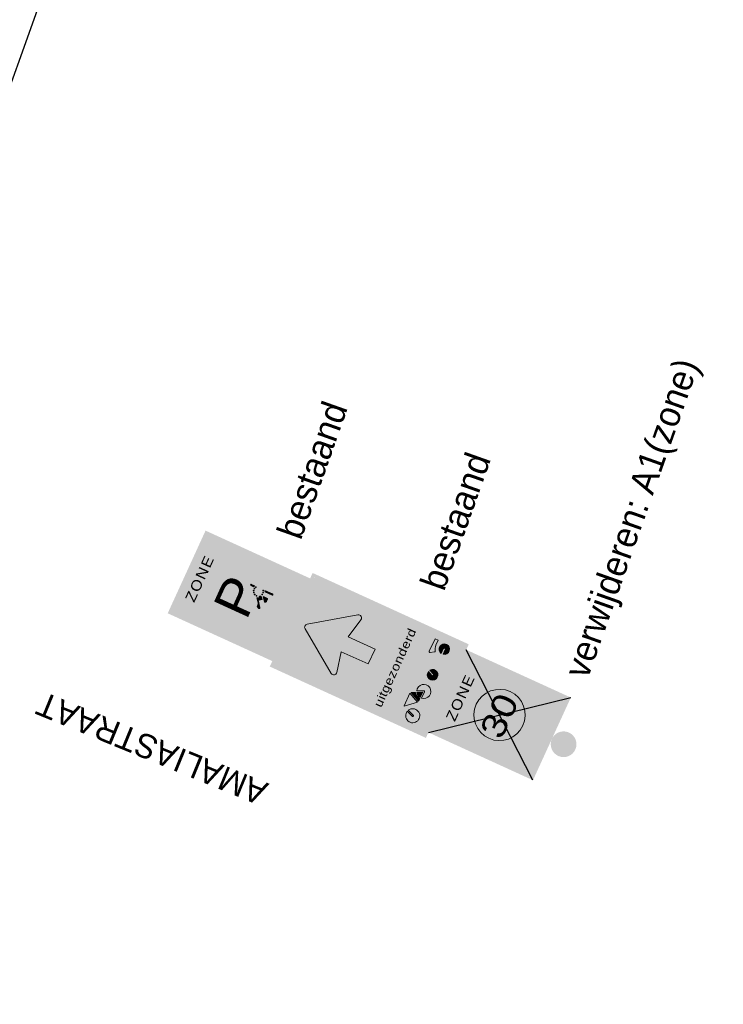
# Model space of a CAD drawing. Header units: metres. Extents: x 136326 to 138181, y 453212 to 454732.
# Tile 44 of 55: x 136682 to 136703, y 454207 to 454236. Entities that reach past the tile are written whole.
import ezdxf
from ezdxf.enums import TextEntityAlignment as Align

# ---------------------------------------------------------------- set-up
doc = ezdxf.new("R2010")
doc.units = ezdxf.units.M
for name, color, linetype in [('-DR-alg-bladkaders viewports', 7, 'Continuous'), ('-DR-alg-txt-straatnaam', 2, 'Continuous'), ('-DR-nw-inr-bebording-txt', 2, 'Continuous')]:
    doc.layers.add(name, color=color, linetype=linetype)
doc.layers.add('mob_bebording', color=7, linetype='Continuous', lineweight=0)
doc.styles.add('Drong', font='txt', dxfattribs={"height": 1.8})
doc.styles.add('eurostile', font='txt')
doc.styles.add('Style-Verkeersborden', font='Verkeersborden.shx')

# ---------------------------------------------------------------- blocks, each defined once
blk = doc.blocks.new('bord_E101-ZB')
at = {"layer": 'mob_bebording', "linetype": 'Continuous', "lineweight": 0, "transparency": 33554508}
h = blk.add_hatch(color=254, dxfattribs=at)
h.paths.add_polyline_path([(5.820766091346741e-11, 2.91038304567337e-11), (-0.2649999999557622, 5.820766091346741e-11), (-0.2649999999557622, 0.6700000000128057), (0.2650000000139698, 0.669999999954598), (0.2650000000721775, 2.91038304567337e-11)])
h.paths.add_polyline_path([(0.2399999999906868, 0.01000000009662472), (-0.2399999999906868, 0.01000000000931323, -0.414213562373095), (-0.2550000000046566, 0.02499999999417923), (-0.2549999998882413, 0.6450000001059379, -0.414213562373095), (-0.2400000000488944, 0.660000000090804), (0.2400000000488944, 0.6600000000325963, -0.414213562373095), (0.2550000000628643, 0.6450000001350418), (0.2550000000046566, 0.02500000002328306, -0.414213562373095)], flags=17)
h = blk.add_hatch(color=7, dxfattribs=at)
h.paths.add_polyline_path([(0.2550000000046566, 0.02500000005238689), (0.2550000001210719, 0.6450000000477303, 0.414213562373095), (0.2399999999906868, 0.660000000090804), (-0.2399999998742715, 0.660000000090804, 0.414213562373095), (-0.254999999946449, 0.6450000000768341), (-0.2549999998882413, 0.02500000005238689, 0.414213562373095), (-0.2399999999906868, 0.01000000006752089), (0.2400000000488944, 0.01000000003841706, 0.414213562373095)])
h.paths.add_polyline_path([(0.2399999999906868, 0.02000000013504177), (-0.2399999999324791, 0.01999999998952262, -0.414213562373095), (-0.2449999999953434, 0.02500000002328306), (-0.2449999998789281, 0.6450000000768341, -0.414213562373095), (-0.2399999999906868, 0.6500000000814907), (0.2400000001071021, 0.6500000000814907, -0.414213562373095), (0.2449999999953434, 0.6450000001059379), (0.2450000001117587, 0.02500000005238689, -0.414213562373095)])
h = blk.add_hatch(color=254, dxfattribs=at)
h.paths.add_polyline_path([(0.2449999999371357, 0.02499999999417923), (0.245000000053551, 0.6450000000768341, 0.414213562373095), (0.2399999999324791, 0.6500000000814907), (-0.2399999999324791, 0.6500000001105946, 0.414213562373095), (-0.2449999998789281, 0.6450000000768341), (-0.2449999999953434, 0.02500000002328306, 0.414213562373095), (-0.2399999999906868, 0.02000000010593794), (0.2399999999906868, 0.02000000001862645, 0.414213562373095)])
h.paths.add_polyline_path([(-0.1500000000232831, 0.08000000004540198), (-0.150000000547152, 0.5300000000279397), (0.1499999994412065, 0.5300000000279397), (0.1500000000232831, 0.0800000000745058), (0, 0.08000000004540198)], flags=17)
h = blk.add_hatch(color=5, dxfattribs=at)
h.paths.add_polyline_path([(-0.1500000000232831, 0.08000000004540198), (-0.150000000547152, 0.5300000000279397), (0.1499999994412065, 0.5300000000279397), (0.1500000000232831, 0.0800000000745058), (0, 0.08000000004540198)])
h.paths.add_polyline_path([(-0.1312500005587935, 0.5225000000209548), (0.131249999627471, 0.5225000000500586, -0.414213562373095), (0.1424999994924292, 0.5112500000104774), (0.1424999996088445, 0.0987500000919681, -0.414213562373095), (0.1312499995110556, 0.08750000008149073), (-0.1312500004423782, 0.08750000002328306, -0.414213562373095), (-0.1425000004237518, 0.09875000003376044), (-0.1425000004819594, 0.511250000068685, -0.414213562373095)], flags=17)
h = blk.add_hatch(color=254, dxfattribs=at)
h.paths.add_polyline_path([(-0.1312500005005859, 0.5225000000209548, 0.414213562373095), (-0.1425000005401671, 0.511250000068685), (-0.1425000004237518, 0.09875000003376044, 0.414213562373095), (-0.1312500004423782, 0.08750000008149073), (0.131249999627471, 0.08750000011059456, 0.414213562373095), (0.1424999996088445, 0.0987500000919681), (0.1424999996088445, 0.5112500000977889, 0.414213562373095), (0.1312499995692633, 0.5225000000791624)])
h.paths.add_polyline_path([(-0.1312500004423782, 0.5150000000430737), (0.131249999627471, 0.5150000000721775, -0.414213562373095), (0.1349999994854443, 0.5112500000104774), (0.1349999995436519, 0.09875000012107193, -0.414213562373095), (0.1312499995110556, 0.09500000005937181), (-0.1312500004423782, 0.09500000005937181, -0.414213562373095), (-0.1350000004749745, 0.0987500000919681), (-0.1350000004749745, 0.5112500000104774, -0.414213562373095)])
h = blk.add_hatch(color=5, dxfattribs=at)
h.paths.add_polyline_path([(-0.1350000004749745, 0.5112500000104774), (-0.1350000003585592, 0.09875000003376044, 0.414213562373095), (-0.1312500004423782, 0.09500000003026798), (0.1312499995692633, 0.09500000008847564, 0.414213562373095), (0.1349999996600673, 0.0987500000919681), (0.1349999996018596, 0.5112500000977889, 0.414213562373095), (0.1312499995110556, 0.5150000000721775), (-0.1312500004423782, 0.5150000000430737, 0.414213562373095)])
h.paths.add_polyline_path([(0.05315152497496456, 0.2087553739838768, -0.05236378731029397), (0.05099324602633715, 0.2067055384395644), (-0.003034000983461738, 0.1652057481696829, 0.1635859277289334), (-0.01316160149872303, 0.1501287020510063, -0.2970948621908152), (-0.04990934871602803, 0.1175048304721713), (-0.0876524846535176, 0.1666414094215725), (-0.08167197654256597, 0.1712351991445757, 0.09936153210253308), (-0.0700244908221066, 0.1845764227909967), (-0.03601402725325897, 0.2440253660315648, -0.2968226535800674), (-0.02217982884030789, 0.25112363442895), (0.03271350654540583, 0.2454490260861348, -0.4464905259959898), (0.07799999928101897, 0.2809073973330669), (0.07799999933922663, 0.2961156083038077, -0.9999999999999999), (0.0974999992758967, 0.2961156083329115), (0.09749999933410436, 0.1611156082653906, -0.9999999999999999), (0.07799999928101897, 0.1611156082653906), (0.0779999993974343, 0.2048451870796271, -0.1673715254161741)], flags=17)
h.paths.add_polyline_path([(0.05400994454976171, 0.2033484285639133, 0.01318275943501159), (0.05611716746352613, 0.2024946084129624), (0.05611716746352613, 0.1814152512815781, -1.000000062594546), (0.04261716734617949, 0.1814152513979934, -0.9999999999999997), (0.02911716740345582, 0.1814152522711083), (0.02911716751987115, 0.1842276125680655)], flags=17)
h = blk.add_hatch(color=254, dxfattribs=at)
h.paths.add_polyline_path([(-0.04990934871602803, 0.1175048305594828, 0.2970948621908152), (-0.01316160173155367, 0.1501287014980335, -0.1635859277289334), (-0.003034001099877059, 0.1652057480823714), (0.05099324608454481, 0.2067055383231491, 0.05236378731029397), (0.05315152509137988, 0.2087553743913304, 0.1673715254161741), (0.07799999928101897, 0.2048451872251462), (0.0779999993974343, 0.1611156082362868, 0.9999999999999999), (0.09749999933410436, 0.161115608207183), (0.09749999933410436, 0.2961156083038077, 0.9999999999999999), (0.07799999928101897, 0.2961156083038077), (0.0779999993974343, 0.2809073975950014, 0.4464905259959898), (0.03271350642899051, 0.2454490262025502), (-0.02217982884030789, 0.251123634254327, 0.2968226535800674), (-0.03601402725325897, 0.2440253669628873), (-0.07002449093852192, 0.1845764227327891, -0.09936153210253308), (-0.08167197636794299, 0.1712351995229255), (-0.0876524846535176, 0.1666414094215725)])
h.paths.add_polyline_path([(0.03895631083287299, 0.2318555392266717, -0.7348081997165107), (0.0914999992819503, 0.2703456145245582), (0.09149999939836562, 0.2154069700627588, -0.2862083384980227), (0.05549934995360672, 0.2126050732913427, 0.2670297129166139), (0.05361362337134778, 0.226686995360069, 0.2966616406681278)])
h.paths.add_polyline_path([(0.08399999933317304, 0.2961156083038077, -0.9999999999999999), (0.09149999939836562, 0.2961156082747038), (0.09149999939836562, 0.2757691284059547, 0.05391345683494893), (0.08399999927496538, 0.2793371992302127)])
h.paths.add_polyline_path([(0.08399999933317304, 0.1611156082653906), (0.0839999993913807, 0.2064153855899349, 0.05391345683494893), (0.09149999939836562, 0.2099834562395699), (0.0914999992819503, 0.1611156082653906, -0.9999999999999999)])
h.paths.add_polyline_path([(0.03728713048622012, 0.2245490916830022, -0.4142135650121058), (0.04885534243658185, 0.2230320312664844, -0.414213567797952), (0.04733828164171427, 0.2114638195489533), (0.03696283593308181, 0.2034941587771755), (0.02683843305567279, 0.2165231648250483)])
h.paths.add_polyline_path([(0.03363216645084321, 0.2293073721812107), (-0.01085157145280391, 0.1951382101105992, -0.5968160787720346), (-0.01808064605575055, 0.198376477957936, -0.2222079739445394), (-0.01378569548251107, 0.2096563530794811), (-0.01168489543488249, 0.2116920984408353, -0.221699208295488), (-0.006892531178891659, 0.21335146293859), (-0.001639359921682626, 0.2128084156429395, 0.1918042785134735), (0.008506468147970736, 0.2156819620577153), (0.03346944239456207, 0.2348566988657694, 0.03191304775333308), (0.03479725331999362, 0.2301134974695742, 0.02487116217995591)])
at = {"layer": 'mob_bebording', "linetype": 'Continuous', "lineweight": 0, "transparency": 33554508, "extrusion": (0, 0, -0.9999999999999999)}
h = blk.add_hatch(color=5, dxfattribs=at)
edge = h.paths.add_edge_path()
edge.add_ellipse((-0.0712527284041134, 0.2428762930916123), major_axis=(-0.03862499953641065, 0), ratio=1, start_angle=289.2703802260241, end_angle=301.6144835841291)
edge.add_line((-0.0914999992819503, 0.275769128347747), (-0.0914999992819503, 0.2961156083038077))
edge.add_ellipse((-0.08774999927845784, 0.2961156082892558), major_axis=(-0.00375000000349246, 0), ratio=1, start_angle=179.9999997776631, end_angle=359.9999997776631, ccw=False)
edge.add_line((-0.08399999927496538, 0.2961156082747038), (-0.08399999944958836, 0.2793371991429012))
at = {"layer": 'mob_bebording', "linetype": 'Continuous', "lineweight": 0, "transparency": 33554508, "extrusion": (0, 0, -1)}
h = blk.add_hatch(color=5, dxfattribs=at)
edge = h.paths.add_edge_path()
edge.add_ellipse((-0.07125272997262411, 0.2428762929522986), major_axis=(-0.03862500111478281, 0), ratio=1, start_angle=160.7052238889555, end_angle=168.0166742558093)
edge.add_line((-0.0334694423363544, 0.2348566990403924), (-0.008506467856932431, 0.2156819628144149))
edge.add_ellipse((0.0001740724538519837, 0.2269828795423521), major_axis=(-0.01424999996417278, 0), ratio=1, start_angle=52.4711573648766, end_angle=95.90199588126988)
edge.add_line((0.001639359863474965, 0.2128084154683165), (0.006892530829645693, 0.213351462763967))
edge.add_ellipse((0.007509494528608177, 0.2073832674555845), major_axis=(-0.005999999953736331, 0), ratio=1, start_angle=225.9010084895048, end_angle=275.902001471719, ccw=False)
edge.add_line((0.01168489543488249, 0.2116920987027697), (0.0137856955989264, 0.2096563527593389))
edge.add_ellipse((0.003869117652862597, 0.1994228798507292), major_axis=(-0.01424999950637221, 0), ratio=1, start_angle=175.7888835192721, end_angle=225.9010025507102, ccw=False)
edge.add_ellipse((0.01359279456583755, 0.1987069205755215), major_axis=(-0.004499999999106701, 0), ratio=1, start_angle=52.47115976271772, end_angle=175.7888872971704, ccw=False)
edge.add_line((0.01085157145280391, 0.1951382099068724), (-0.03363216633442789, 0.229307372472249))
edge.add_ellipse((-0.04231271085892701, 0.2180064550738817), major_axis=(-0.01425000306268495, 0), ratio=1, start_angle=232.4711455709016, end_angle=238.170021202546)
at = {"layer": 'mob_bebording', "linetype": 'Continuous', "lineweight": 0, "transparency": 33554508, "extrusion": (0, 0, -0.9999999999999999)}
h = blk.add_hatch(color=5, dxfattribs=at)
h.paths.add_polyline_path([(-0.03895631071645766, 0.2318555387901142, 0.2966616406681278), (-0.05361362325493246, 0.2266869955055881, 0.2670297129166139), (-0.05549935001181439, 0.2126050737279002, -0.2862083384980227), (-0.0914999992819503, 0.2154069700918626), (-0.09149999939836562, 0.2703456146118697, -0.7348081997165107)])
edge = h.paths.add_edge_path(flags=17)
edge.add_arc((-0.04312772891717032, 0.2428762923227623), 0.00225, 0, 360)
edge = h.paths.add_edge_path(flags=17)
edge.add_arc((-0.04576282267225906, 0.2547624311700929), 0.002249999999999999, 0, 360)
edge = h.paths.add_edge_path(flags=17)
edge.add_arc((-0.05317432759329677, 0.2644212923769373), 0.00225, 0, 360)
edge = h.paths.add_edge_path(flags=17)
edge.add_arc((-0.06397344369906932, 0.2700429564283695), 0.002250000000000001, 0, 360)
edge = h.paths.add_edge_path(flags=17)
edge.add_arc((-0.07613658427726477, 0.2705740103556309), 0.00225, 0, 360)
edge = h.paths.add_edge_path(flags=17)
edge.add_arc((-0.08738456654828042, 0.2659149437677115), 0.00225, 0, 360)
edge = h.paths.add_edge_path(flags=17)
edge.add_arc((-0.06397344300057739, 0.2157096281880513), 0.002250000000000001, 0, 360)
edge = h.paths.add_edge_path(flags=17)
edge.add_arc((-0.07613658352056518, 0.2151785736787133), 0.00225, 0, 360)
edge = h.paths.add_edge_path(flags=17)
edge.add_arc((-0.08738456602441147, 0.219837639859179), 0.002250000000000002, 0, 360)
at = {"layer": 'mob_bebording', "linetype": 'Continuous', "lineweight": 0, "transparency": 33554508}
h = blk.add_hatch(color=254, dxfattribs=at)
edge = h.paths.add_edge_path()
edge.add_arc((0.04312772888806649, 0.2428762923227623), 0.002249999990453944, 0, 180)
edge.add_arc((0.04312772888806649, 0.2428762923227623), 0.002249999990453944, 180, 360)
h = blk.add_hatch(color=254, dxfattribs=at)
edge = h.paths.add_edge_path()
edge.add_arc((0.04576282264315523, 0.2547624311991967), 0.002250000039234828, 155.0000004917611, 335.0000004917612)
edge.add_arc((0.04576282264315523, 0.2547624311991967), 0.002250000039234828, 335.0000004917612, 515.000000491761)
h = blk.add_hatch(color=254, dxfattribs=at)
edge = h.paths.add_edge_path()
edge.add_arc((0.05317432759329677, 0.2644212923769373), 0.002250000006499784, 310.0000001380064, 490.0000001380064)
edge.add_arc((0.05317432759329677, 0.2644212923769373), 0.002250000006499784, 130.0000001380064, 310.0000001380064)
h = blk.add_hatch(color=254, dxfattribs=at)
edge = h.paths.add_edge_path()
edge.add_arc((0.06397344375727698, 0.2700429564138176), 0.002249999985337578, 105.0000000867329, 285.0000000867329)
edge.add_arc((0.06397344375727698, 0.2700429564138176), 0.002249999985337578, 285.0000000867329, 465.0000000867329)
h = blk.add_hatch(color=254, dxfattribs=at)
edge = h.paths.add_edge_path()
edge.add_arc((0.07613658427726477, 0.2705740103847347), 0.002250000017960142, 79.99999887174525, 259.9999988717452)
edge.add_arc((0.07613658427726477, 0.2705740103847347), 0.002250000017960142, 259.9999988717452, 439.9999988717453)
h = blk.add_hatch(color=254, dxfattribs=at)
edge = h.paths.add_edge_path()
edge.add_arc((0.08738456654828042, 0.2659149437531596), 0.00225000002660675, 234.9999992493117, 414.9999992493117)
edge.add_arc((0.08738456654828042, 0.2659149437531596), 0.00225000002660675, 54.99999924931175, 234.9999992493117)
h = blk.add_hatch(color=5, dxfattribs=at)
edge = h.paths.add_edge_path()
edge.add_arc((0.04231270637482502, 0.2180064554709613), 0.008249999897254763, 307.5288394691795, 397.5288405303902)
edge.add_arc((0.0423127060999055, 0.2180064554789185), 0.008250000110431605, 37.52883932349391, 127.5288398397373)
edge.add_line((0.0372871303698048, 0.2245490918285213), (0.02683843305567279, 0.2165231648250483))
edge.add_line((0.02683843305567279, 0.2165231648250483), (0.03696283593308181, 0.2034941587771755))
edge.add_line((0.03696283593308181, 0.2034941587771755), (0.04733828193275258, 0.211463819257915))
h = blk.add_hatch(color=254, dxfattribs=at)
edge = h.paths.add_edge_path()
edge.add_arc((0.03586716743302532, 0.1814152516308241), 0.00675000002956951, 179.9999958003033, 359.9999958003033)
edge.add_arc((0.04936716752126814, 0.1814152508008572), 0.006750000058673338, 179.9999971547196, 360.0000043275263)
edge.add_line((0.05611716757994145, 0.1814152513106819), (0.05611716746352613, 0.2024946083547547))
edge.add_arc((0.07125272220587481, 0.2428762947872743), 0.04312499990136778, 246.432290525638, 249.4533814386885, ccw=False)
edge.add_line((0.05400994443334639, 0.203348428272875), (0.02911716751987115, 0.1842276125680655))
edge.add_line((0.02911716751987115, 0.1842276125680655), (0.02911716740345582, 0.1814152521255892))
h = blk.add_hatch(color=254, dxfattribs=at)
edge = h.paths.add_edge_path()
edge.add_arc((0.06397344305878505, 0.2157096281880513), 0.0022500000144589, 254.9999985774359, 434.9999985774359)
edge.add_arc((0.06397344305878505, 0.2157096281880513), 0.0022500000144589, 74.99999857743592, 254.9999985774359)
h = blk.add_hatch(color=254, dxfattribs=at)
edge = h.paths.add_edge_path()
edge.add_arc((0.07613658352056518, 0.2151785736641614), 0.002249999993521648, 99.99999973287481, 279.9999997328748)
edge.add_arc((0.07613658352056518, 0.2151785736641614), 0.002249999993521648, 279.9999997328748, 459.9999997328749)
at = {"layer": 'mob_bebording', "linetype": 'Continuous', "lineweight": 0, "transparency": 33554508, "extrusion": (0, 0, -0.9999999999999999)}
h = blk.add_hatch(color=5, dxfattribs=at)
edge = h.paths.add_edge_path()
edge.add_ellipse((-0.07125272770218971, 0.2428762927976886), major_axis=(-0.03862500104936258, 0), ratio=1, start_angle=58.385516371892, end_angle=70.72961972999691)
edge.add_line((-0.08399999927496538, 0.2064153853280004), (-0.08399999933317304, 0.1611156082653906))
edge.add_ellipse((-0.0877499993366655, 0.1611156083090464), major_axis=(-0.00375000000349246, 0), ratio=1, start_angle=-6.670106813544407e-07, end_angle=179.9999993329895, ccw=False)
edge.add_line((-0.09149999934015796, 0.1611156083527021), (-0.09149999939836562, 0.2099834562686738))
at = {"layer": 'mob_bebording', "linetype": 'Continuous', "lineweight": 0, "transparency": 33554508}
h = blk.add_hatch(color=254, dxfattribs=at)
edge = h.paths.add_edge_path()
edge.add_arc((0.08738456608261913, 0.219837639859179), 0.002250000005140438, 124.9999993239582, 304.9999993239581)
edge.add_arc((0.08738456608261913, 0.219837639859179), 0.002250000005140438, 304.9999993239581, 484.9999993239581)
at = {"layer": 'mob_bebording', "color": 5, "linetype": 'Continuous', "lineweight": 0, "transparency": 33554508, "flags": 128}
for points in [[(0.08399999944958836, 0.2793371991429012, -0.05391345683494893), (0.0914999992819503, 0.275769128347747), (0.0914999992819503, 0.2961156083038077, 0.9999999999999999), (0.08399999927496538, 0.2961156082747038)], [(0.03479725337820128, 0.2301134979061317, -0.03191304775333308), (0.0334694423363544, 0.2348566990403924), (0.008506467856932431, 0.2156819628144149, -0.1918042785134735), (-0.001639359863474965, 0.2128084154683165), (-0.006892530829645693, 0.213351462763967, 0.221699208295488), (-0.01168489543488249, 0.2116920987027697), (-0.0137856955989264, 0.2096563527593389, 0.2222079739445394), (-0.01808064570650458, 0.1983764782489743, 0.5968160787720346), (-0.01085157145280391, 0.1951382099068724), (0.03363216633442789, 0.229307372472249, -0.02487116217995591)], [(0.04733828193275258, 0.211463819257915, 0.414213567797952), (0.04885534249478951, 0.2230320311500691, 0.4142135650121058), (0.0372871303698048, 0.2245490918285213), (0.02683843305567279, 0.2165231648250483), (0.03696283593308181, 0.2034941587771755)], [(0.09149999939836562, 0.2099834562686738, -0.05391345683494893), (0.08399999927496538, 0.2064153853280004), (0.08399999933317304, 0.1611156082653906, 0.9999999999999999), (0.09149999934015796, 0.1611156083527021)]]:
    blk.add_lwpolyline(points, format="xyb", close=True, dxfattribs=at)
at = {"layer": 'mob_bebording', "color": 254, "linetype": 'Continuous', "lineweight": 0, "transparency": 33554508, "flags": 128}
for points in [[(0.04537772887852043, 0.2428762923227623, 1), (0.04087772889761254, 0.2428762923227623, 1)], [(0.04372363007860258, 0.2557133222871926, 1), (0.04780201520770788, 0.2538115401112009, 1)], [(0.05462059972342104, 0.2626976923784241, 1), (0.0517280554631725, 0.2661448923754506, 1)], [(0.06339110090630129, 0.2722162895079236, 1), (0.06455578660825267, 0.2678696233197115, 1)], [(0.07652729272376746, 0.2727898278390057, 1), (0.07574587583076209, 0.2683581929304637, 1)], [(0.0860940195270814, 0.2640718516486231, 1), (0.08867511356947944, 0.2677580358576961, 1)], [(0.02911716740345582, 0.1814152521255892, 0.9999999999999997), (0.04261716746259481, 0.1814152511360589, 1.000000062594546), (0.05611716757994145, 0.1814152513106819), (0.05611716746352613, 0.2024946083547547, -0.01318275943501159), (0.05400994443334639, 0.203348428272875), (0.02911716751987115, 0.1842276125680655)], [(0.0633911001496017, 0.2135362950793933, 1), (0.0645557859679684, 0.2178829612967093, 1)], [(0.07574587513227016, 0.2173943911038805, 1), (0.0765272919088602, 0.2129627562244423, 1)], [(0.08609401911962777, 0.2216807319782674, 1), (0.08867511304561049, 0.2179945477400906, 1)]]:
    blk.add_lwpolyline(points, format="xyb", close=True, dxfattribs=at)
at = {"layer": 'mob_bebording', "color": 7, "linetype": 'Continuous', "lineweight": 0, "transparency": 33554508, "insert": (-0.002640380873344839, 0.5845000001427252), "char_height": 0.06, "attachment_point": 5, "line_spacing_factor": 0.6, "style": 'Style-Verkeersborden'}
blk.add_mtext('\\H1x;\\W1.16667;\\T1.112;ZONE', dxfattribs=at)
at = {"layer": 'mob_bebording', "color": 254, "linetype": 'Continuous', "lineweight": 0, "transparency": 33554508, "insert": (-0.009052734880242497, 0.3437500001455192), "char_height": 0.2175, "attachment_point": 5, "line_spacing_factor": 0.6, "style": 'Style-Verkeersborden'}
blk.add_mtext('\\H1x;\\W1.10345;\\T1.000;P', dxfattribs=at)
blk = doc.blocks.new('bord_C03')
at = {"layer": 'mob_bebording', "linetype": 'Continuous', "lineweight": 0, "transparency": 33554508}
h = blk.add_hatch(color=5, dxfattribs=at)
h.paths.add_polyline_path([(0.3000000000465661, -1.455191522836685e-10), (0, -2.91038304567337e-11), (-0.2999999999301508, -5.820766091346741e-11), (-0.2999999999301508, 0.5999999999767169), (0.3000000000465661, 0.5999999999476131)])
h.paths.add_polyline_path([(0.2750000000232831, 0.01000000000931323), (-0.2749999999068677, 0.009999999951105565, -0.414213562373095), (-0.2899999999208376, 0.0249999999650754), (-0.2899999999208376, 0.5749999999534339, -0.414213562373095), (-0.2749999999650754, 0.5900000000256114), (0.2750000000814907, 0.5899999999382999, -0.414213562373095), (0.2900000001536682, 0.5749999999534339), (0.2900000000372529, 0.02499999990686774, -0.414213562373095)], flags=17)
h = blk.add_hatch(color=254, dxfattribs=at)
h.paths.add_polyline_path([(0.2900000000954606, 0.02499999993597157), (0.2900000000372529, 0.5749999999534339, 0.414213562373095), (0.2750000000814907, 0.5899999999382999), (-0.2749999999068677, 0.5899999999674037, 0.414213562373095), (-0.2899999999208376, 0.5749999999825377), (-0.2899999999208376, 0.02499999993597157, 0.414213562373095), (-0.2749999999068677, 0.009999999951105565), (0.2750000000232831, 0.009999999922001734, 0.414213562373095)])
h.paths.add_polyline_path([(0.2750000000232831, 0.01999999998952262), (-0.2749999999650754, 0.01999999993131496, -0.414213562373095), (-0.2799999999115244, 0.02499999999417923), (-0.2799999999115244, 0.5749999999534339, -0.414213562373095), (-0.2749999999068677, 0.5799999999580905), (0.2750000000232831, 0.5799999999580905, -0.414213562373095), (0.2800000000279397, 0.5749999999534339), (0.2800000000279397, 0.02499999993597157, -0.414213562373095)])
h = blk.add_hatch(color=5, dxfattribs=at)
h.paths.add_polyline_path([(0.2800000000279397, 0.02499999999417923), (0.2800000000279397, 0.5749999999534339, 0.414213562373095), (0.2750000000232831, 0.5799999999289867), (-0.2749999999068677, 0.5799999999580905, 0.414213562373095), (-0.2799999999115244, 0.5749999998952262), (-0.2799999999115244, 0.02499999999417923, 0.414213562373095), (-0.2749999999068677, 0.01999999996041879), (0.2750000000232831, 0.01999999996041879, 0.414213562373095)])
h.paths.add_polyline_path([(-0.1686758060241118, 0.2302468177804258, -0.6840735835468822), (-0.1873164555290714, 0.2581445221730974), (-0.01474473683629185, 0.5046024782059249, -0.5205670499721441), (0.01474473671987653, 0.5046024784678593), (0.1873164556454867, 0.2581445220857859, -0.684073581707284), (0.1686758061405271, 0.2302468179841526), (0.04800000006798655, 0.2569999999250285), (0.04800000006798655, 0.08499999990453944), (-0.04799999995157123, 0.0849999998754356), (-0.04800000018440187, 0.2569999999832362)], flags=17)
h = blk.add_hatch(color=254, dxfattribs=at)
edge = h.paths.add_edge_path()
edge.add_arc((0.1725717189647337, 0.2478201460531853), 0.01800000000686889, 257.5000007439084, 395.0000006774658)
edge.add_line((0.1873164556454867, 0.2581445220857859), (0.01474473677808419, 0.5046024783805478))
edge.add_arc((1.339259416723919e-10, 0.4942781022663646), 0.01800000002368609, 35.00000095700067, 145.0000008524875)
edge.add_line((-0.01474473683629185, 0.5046024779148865), (-0.1873164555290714, 0.258144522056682))
edge.add_arc((-0.1725717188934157, 0.2478201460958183), 0.01799999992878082, 144.9999994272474, 282.4999996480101)
edge.add_line((-0.1686758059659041, 0.2302468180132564), (-0.04800000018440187, 0.2569999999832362))
edge.add_line((-0.04800000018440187, 0.2569999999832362), (-0.04799999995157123, 0.0849999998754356))
edge.add_line((-0.04799999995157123, 0.0849999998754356), (0.04800000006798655, 0.08499999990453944))
edge.add_line((0.04800000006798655, 0.08499999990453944), (0.04800000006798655, 0.2569999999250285))
edge.add_line((0.04800000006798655, 0.2569999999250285), (0.1686758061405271, 0.2302468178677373))
at = {"layer": 'mob_bebording', "color": 254, "linetype": 'Continuous', "lineweight": 0, "transparency": 33554508, "flags": 128}
blk.add_lwpolyline([(0.1686758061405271, 0.2302468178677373, 0.684073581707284), (0.1873164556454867, 0.2581445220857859), (0.01474473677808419, 0.5046024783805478, 0.5205670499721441), (-0.01474473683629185, 0.5046024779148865), (-0.1873164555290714, 0.258144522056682, 0.6840735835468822), (-0.1686758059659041, 0.2302468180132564), (-0.04800000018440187, 0.2569999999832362), (-0.04799999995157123, 0.0849999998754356), (0.04800000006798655, 0.08499999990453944), (0.04800000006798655, 0.2569999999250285)], format="xyb", close=True, dxfattribs=at)
blk = doc.blocks.new('bord_OB54-U')
at = {"layer": 'mob_bebording', "linetype": 'Continuous', "lineweight": 0, "transparency": 33554508}
h = blk.add_hatch(color=254, dxfattribs=at)
h.paths.add_polyline_path([(0.2999999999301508, -0.4000000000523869), (-0.3000000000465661, -0.3999999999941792), (-0.3000000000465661, -2.91038304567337e-11), (0, 0), (0.2999999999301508, -8.731149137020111e-11)])
h.paths.add_polyline_path([(-0.2900000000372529, -0.3750000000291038), (-0.2900000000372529, -0.02499999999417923, -0.414213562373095), (-0.2750000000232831, -0.01000000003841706), (0.2750000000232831, -0.01000000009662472, -0.414213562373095), (0.2900000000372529, -0.02500000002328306), (0.2899999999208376, -0.3750000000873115, -0.414213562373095), (0.2749999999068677, -0.3900000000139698), (-0.2750000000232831, -0.389999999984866, -0.414213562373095)], flags=17)
h = blk.add_hatch(color=7, dxfattribs=at)
h.paths.add_polyline_path([(-0.2900000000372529, -0.3749999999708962, 0.414213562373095), (-0.2750000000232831, -0.3900000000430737), (0.2749999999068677, -0.3900000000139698, 0.414213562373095), (0.2899999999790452, -0.375), (0.2899999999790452, -0.02500000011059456, 0.414213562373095), (0.2749999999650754, -0.009999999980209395), (-0.2750000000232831, -0.01000000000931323, 0.414213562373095), (-0.2900000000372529, -0.02500000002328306)])
h.paths.add_polyline_path([(-0.2800000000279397, -0.02499999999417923, -0.414213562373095), (-0.2750000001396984, -0.02000000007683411), (0.2750000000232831, -0.02000000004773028, -0.414213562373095), (0.2799999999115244, -0.02500000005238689), (0.2799999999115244, -0.3750000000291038, -0.414213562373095), (0.2749999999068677, -0.3800000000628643), (-0.2750000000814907, -0.3800000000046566, -0.414213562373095), (-0.2800000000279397, -0.3749999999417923)])
h = blk.add_hatch(color=254, dxfattribs=at)
h.paths.add_polyline_path([(-0.2750000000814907, -0.3800000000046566), (0.2749999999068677, -0.3800000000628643, 0.414213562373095), (0.2799999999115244, -0.3750000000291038), (0.279999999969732, -0.02500000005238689, 0.414213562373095), (0.2749999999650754, -0.01999999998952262), (-0.2750000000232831, -0.02000000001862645, 0.414213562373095), (-0.280000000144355, -0.02500000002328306), (-0.2800000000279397, -0.3749999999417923, 0.414213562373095)])
h.paths.add_polyline_path([(-0.07702742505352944, -0.2307620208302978, -3.032803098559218), (-0.107847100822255, -0.2806293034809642), (-0.1310300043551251, -0.2806293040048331), (-0.1876323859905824, -0.2174958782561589), (-0.1931246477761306, -0.2320342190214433, -23.95826079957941), (-0.2008079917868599, -0.2291316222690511), (-0.1829354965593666, -0.1818220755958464, -0.3119658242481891), (-0.1714104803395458, -0.1738559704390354), (-0.1552451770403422, -0.1738559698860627), (-0.1552451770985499, -0.1820693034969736), (-0.1714104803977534, -0.1820693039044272, 0.3119658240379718), (-0.1752521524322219, -0.1847246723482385), (-0.1804546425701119, -0.1984959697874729), (-0.09834617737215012, -0.1984959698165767), (-0.0946241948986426, -0.1902826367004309), (-0.1102468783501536, -0.190282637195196, -1.000000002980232), (-0.1102468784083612, -0.1820693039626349), (-0.07328687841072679, -0.1820693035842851), (-0.07328687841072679, -0.1902826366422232), (-0.0856068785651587, -0.1902826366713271), (-0.09115051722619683, -0.2025158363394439)], flags=17)
h.paths.add_polyline_path([(0.1718242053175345, -0.2889273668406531), (0.1346173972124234, -0.2889273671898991, -0.2619933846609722), (0.1192616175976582, -0.2802881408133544), (0.0842977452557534, -0.2227270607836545), (0.07410313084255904, -0.2456741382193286, -4.12125885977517), (0.03426872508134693, -0.2420961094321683), (0.03039866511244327, -0.2325867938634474, -0.1163196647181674), (0.05484611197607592, -0.2287691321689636), (0.05405951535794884, -0.2390056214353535, -0.04848538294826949), (0.06237510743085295, -0.2404637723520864), (0.08669769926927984, -0.1857160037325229, -0.2964319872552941), (0.1031169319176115, -0.1750438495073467), (0.1203926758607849, -0.1750438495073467), (0.1203926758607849, -0.1878771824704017), (0.1031169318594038, -0.1878771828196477, 0.2964319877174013), (0.0984257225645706, -0.1909263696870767), (0.09064069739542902, -0.2084496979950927), (0.1177833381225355, -0.2084496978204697, -0.2619933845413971), (0.1221707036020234, -0.2109180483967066), (0.1339411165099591, -0.2302956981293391, -0.2457595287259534), (0.1342449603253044, -0.2350448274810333), (0.122649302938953, -0.2611455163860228), (0.1302300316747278, -0.2736256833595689, 0.2619933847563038), (0.134617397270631, -0.276094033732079), (0.1718242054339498, -0.2760940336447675, -13.52606868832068)], flags=17)
h.paths.add_polyline_path([(0.1761969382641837, -0.2372001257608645), (0.1632440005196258, -0.2158756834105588, -0.5847943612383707), (0.1676313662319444, -0.2080773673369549), (0.24765342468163, -0.2080773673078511), (0.2476534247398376, -0.228610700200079), (0.2149831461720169, -0.2286107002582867, 0.1567782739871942), (0.1835755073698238, -0.2387069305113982, -0.436709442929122)], flags=17)
h = blk.add_hatch(color=7, dxfattribs=at)
h.paths.add_polyline_path([(-0.1102468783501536, -0.1820693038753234, 1.000000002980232), (-0.1102468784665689, -0.1902826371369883), (-0.0946241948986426, -0.1902826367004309), (-0.09834617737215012, -0.1984959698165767), (-0.1804546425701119, -0.1984959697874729), (-0.1752521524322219, -0.184724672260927, -0.3119658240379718), (-0.1714104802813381, -0.1820693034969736), (-0.1552451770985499, -0.1820693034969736), (-0.1552451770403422, -0.1738559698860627), (-0.1714104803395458, -0.1738559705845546, 0.3119658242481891), (-0.1829354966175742, -0.1818220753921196), (-0.2008079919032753, -0.2291316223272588, 23.95826079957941), (-0.1931246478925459, -0.2320342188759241), (-0.1876323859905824, -0.2174958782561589), (-0.1310300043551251, -0.2806293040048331), (-0.1078471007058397, -0.2806293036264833, 3.032803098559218), (-0.07702742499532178, -0.2307620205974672), (-0.09115051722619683, -0.2025158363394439), (-0.0856068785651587, -0.1902826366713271), (-0.07328687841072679, -0.1902826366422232), (-0.07328687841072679, -0.1820693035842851)])
h.paths.add_polyline_path([(-0.09959932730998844, -0.272415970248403, -0.2306687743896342), (-0.08068513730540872, -0.2418121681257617), (-0.06538323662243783, -0.2724159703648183)])
h.paths.add_polyline_path([(-0.2037227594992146, -0.2368471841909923), (-0.218162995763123, -0.2750713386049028, 1.000000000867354), (-0.210479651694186, -0.277973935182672), (-0.1960394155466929, -0.2397497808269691, -19.94987439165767)])
h.paths.add_polyline_path([(-0.08437365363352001, -0.2344351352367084, 0.2394999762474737), (-0.1078471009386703, -0.2724159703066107), (-0.1228267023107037, -0.2724159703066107), (-0.0955162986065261, -0.212149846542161)])
h.paths.add_polyline_path([(-0.05506539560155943, -0.2746860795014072), (-0.07333890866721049, -0.2381390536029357, -2.949570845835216), (-0.09959932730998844, -0.2806293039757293), (-0.05873850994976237, -0.2806293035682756, 0.5575365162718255)])
h.paths.add_polyline_path([(-0.1303394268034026, -0.2690957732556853), (-0.1843622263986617, -0.2088395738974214), (-0.1835574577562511, -0.2067093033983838), (-0.102068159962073, -0.2067093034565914)])
blk.add_hatch(color=254, dxfattribs=at).paths.add_polyline_path([(-0.102068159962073, -0.2067093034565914), (-0.1835574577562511, -0.2067093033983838), (-0.1843622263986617, -0.2088395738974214), (-0.1303394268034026, -0.2690957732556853)])
at = {"layer": 'mob_bebording', "linetype": 'Continuous', "lineweight": 0, "transparency": 33554508, "extrusion": (0, 0, -0.9999999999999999)}
h = blk.add_hatch(color=254, dxfattribs=at)
edge = h.paths.add_edge_path()
edge.add_ellipse((0.05873851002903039, -0.2765226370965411), major_axis=(-0.04927999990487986, 0), ratio=1, start_angle=184.780192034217, end_angle=238.6547571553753)
edge.add_line((0.08437365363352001, -0.2344351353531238), (0.0955162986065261, -0.212149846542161))
edge.add_line((0.0955162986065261, -0.212149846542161), (0.1228267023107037, -0.2724159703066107))
edge.add_line((0.1228267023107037, -0.2724159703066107), (0.1078471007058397, -0.2724159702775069))
at = {"layer": 'mob_bebording', "linetype": 'Continuous', "lineweight": 0, "transparency": 33554508}
h = blk.add_hatch(color=7, dxfattribs=at)
h.paths.add_polyline_path([(0.1192616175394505, -0.2802881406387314, 0.2619933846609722), (0.134617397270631, -0.2889273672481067), (0.1718242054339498, -0.2889273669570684, 13.52606868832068), (0.1718242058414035, -0.2760940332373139), (0.134617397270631, -0.2760940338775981, -0.2619933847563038), (0.1302300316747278, -0.2736256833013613), (0.122649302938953, -0.2611455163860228), (0.1342449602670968, -0.2350448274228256, 0.2457595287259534), (0.1339411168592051, -0.230295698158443), (0.1221707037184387, -0.2109180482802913, 0.2619933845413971), (0.1177833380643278, -0.2084496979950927), (0.09064069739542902, -0.2084496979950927), (0.0984257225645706, -0.1909263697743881, -0.2964319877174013), (0.1031169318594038, -0.187877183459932), (0.1203926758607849, -0.1878771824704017), (0.1203926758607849, -0.1750438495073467), (0.1031169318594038, -0.1750438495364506, 0.2964319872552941), (0.08669769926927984, -0.1857160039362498), (0.06237510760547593, -0.2404637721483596, 0.04848538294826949), (0.05405951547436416, -0.2390056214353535), (0.05484611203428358, -0.2287691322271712, 0.1163196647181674), (0.03039866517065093, -0.2325867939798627), (0.03426872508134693, -0.2420961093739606, 4.12125885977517), (0.07410313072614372, -0.2456741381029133), (0.0842977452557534, -0.2227270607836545)])
h.paths.add_polyline_path([(0.06881098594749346, -0.2575862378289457, -9.49467782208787), (0.05708296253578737, -0.2523758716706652), (0.04485246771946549, -0.2799055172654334, 0.9999999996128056), (0.05658049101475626, -0.2851158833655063)])
h.paths.add_polyline_path([(0.184858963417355, -0.276094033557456, -9.49467783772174), (0.1848589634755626, -0.2889273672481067), (0.2149831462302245, -0.2889273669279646, 0.9999999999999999), (0.2149831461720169, -0.2760940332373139)])
h = blk.add_hatch(color=7, dxfattribs=at)
edge = h.paths.add_edge_path()
edge.add_line((0.1632440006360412, -0.215875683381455), (0.1761969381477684, -0.2372001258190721))
edge.add_arc((0.1805843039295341, -0.2345351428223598), 0.005133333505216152, 211.2754209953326, 305.6408134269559)
edge.add_arc((0.214983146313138, -0.2825107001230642), 0.05389999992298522, 90.000000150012, 125.64081329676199, ccw=False)
edge.add_line((0.2149831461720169, -0.228610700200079), (0.2476534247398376, -0.228610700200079))
edge.add_line((0.2476534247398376, -0.228610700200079), (0.24765342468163, -0.2080773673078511))
edge.add_line((0.24765342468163, -0.2080773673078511), (0.1676313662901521, -0.2080773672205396))
edge.add_arc((0.167631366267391, -0.213210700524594), 0.005133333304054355, 89.99999974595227, 211.2754205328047)
at = {"layer": 'mob_bebording', "linetype": 'Continuous', "lineweight": 0, "transparency": 33554508, "extrusion": (0, 0, -0.9999999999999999)}
h = blk.add_hatch(color=254, dxfattribs=at)
edge = h.paths.add_edge_path()
edge.add_line((0.1960394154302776, -0.2397497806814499), (0.2104796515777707, -0.2779739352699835))
edge.add_ellipse((0.2143213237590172, -0.2765226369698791), major_axis=(-0.004106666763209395, 0), ratio=1, start_angle=20.69544969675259, end_angle=200.6954497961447)
edge.add_line((0.218162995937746, -0.2750713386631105), (0.2037227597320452, -0.2368471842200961))
edge.add_ellipse((0.2143213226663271, -0.276522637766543), major_axis=(-0.04106666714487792, 0), ratio=1, start_angle=-63.565380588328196, end_angle=284.9562784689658, ccw=False)
at = {"layer": 'mob_bebording', "linetype": 'Continuous', "lineweight": 0, "transparency": 33554508}
h = blk.add_hatch(color=254, dxfattribs=at)
edge = h.paths.add_edge_path()
edge.add_arc((-0.05873850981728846, -0.2765226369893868), 0.04106666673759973, 122.3042217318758, 174.2608295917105)
edge.add_line((-0.09959932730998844, -0.2724159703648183), (-0.06538323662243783, -0.2724159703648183))
edge.add_line((-0.06538323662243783, -0.2724159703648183), (-0.08068513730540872, -0.2418121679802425))
at = {"layer": 'mob_bebording', "linetype": 'Continuous', "lineweight": 0, "transparency": 33554508, "extrusion": (0, 0, -0.9999999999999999)}
h = blk.add_hatch(color=254, dxfattribs=at)
edge = h.paths.add_edge_path()
edge.add_ellipse((0.05873850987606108, -0.2765226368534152), major_axis=(-0.004106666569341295, 0), ratio=1, start_angle=-26.56505022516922, end_angle=90.00000102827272)
edge.add_line((0.05873850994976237, -0.2806293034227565), (0.0995993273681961, -0.2806293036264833))
edge.add_ellipse((0.05873851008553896, -0.2765226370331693), major_axis=(-0.04106666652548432, 0), ratio=1, start_angle=-110.82588062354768, end_angle=174.2608296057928, ccw=False)
edge.add_line((0.07333890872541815, -0.2381390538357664), (0.05506539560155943, -0.2746860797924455))
h = blk.add_hatch(color=254, dxfattribs=at)
edge = h.paths.add_edge_path()
edge.add_ellipse((-0.05071647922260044, -0.2825107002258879), major_axis=(-0.006416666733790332, 0), ratio=1, start_angle=23.95396787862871, end_angle=203.9539678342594)
edge.add_line((-0.04485246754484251, -0.2799055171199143), (-0.05708296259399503, -0.2523758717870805))
edge.add_ellipse((-0.05071647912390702, -0.2825107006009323), major_axis=(-0.03080000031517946, 0), ratio=1, start_angle=-54.02133340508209, end_angle=281.9292681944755, ccw=False)
edge.add_line((-0.06881098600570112, -0.2575862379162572), (-0.05658049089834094, -0.2851158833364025))
h = blk.add_hatch(color=254, dxfattribs=at)
edge = h.paths.add_edge_path()
edge.add_ellipse((-0.214983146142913, -0.2825107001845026), major_axis=(-0.006416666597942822, 0), ratio=1, start_angle=-89.99999974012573, end_angle=90.00000025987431)
edge.add_line((-0.2149831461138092, -0.2889273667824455), (-0.184858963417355, -0.2889273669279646))
edge.add_ellipse((-0.2149831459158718, -0.2825107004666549), major_axis=(-0.03079999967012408, 0), ratio=1, start_angle=-167.9753005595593, end_angle=167.9753010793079, ccw=False)
edge.add_line((-0.1848589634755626, -0.276094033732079), (-0.2149831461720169, -0.2760940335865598))
at = {"layer": 'mob_bebording', "color": 254, "linetype": 'Continuous', "lineweight": 0, "transparency": 33554508, "flags": 128}
blk.add_lwpolyline([(-0.102068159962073, -0.2067093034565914), (-0.1835574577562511, -0.2067093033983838), (-0.1843622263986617, -0.2088395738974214), (-0.1303394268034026, -0.2690957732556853)], close=True, dxfattribs=at)
for points in [[(-0.1078471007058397, -0.2724159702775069, -0.2394999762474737), (-0.08437365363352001, -0.2344351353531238), (-0.0955162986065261, -0.212149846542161), (-0.1228267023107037, -0.2724159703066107)], [(-0.1960394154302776, -0.2397497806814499), (-0.2104796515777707, -0.2779739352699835, -1.000000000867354), (-0.218162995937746, -0.2750713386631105), (-0.2037227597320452, -0.2368471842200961, 19.94987439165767)], [(-0.05506539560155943, -0.2746860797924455, -0.5575365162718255), (-0.05873850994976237, -0.2806293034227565), (-0.0995993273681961, -0.2806293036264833, 2.949570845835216), (-0.07333890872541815, -0.2381390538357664)], [(-0.08068513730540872, -0.2418121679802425, 0.2306687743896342), (-0.09959932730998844, -0.2724159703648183), (-0.06538323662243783, -0.2724159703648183)], [(0.05658049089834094, -0.2851158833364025, -0.9999999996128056), (0.04485246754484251, -0.2799055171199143), (0.05708296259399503, -0.2523758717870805, 9.49467782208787), (0.06881098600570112, -0.2575862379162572)], [(0.2149831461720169, -0.2760940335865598, -0.9999999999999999), (0.2149831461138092, -0.2889273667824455), (0.184858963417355, -0.2889273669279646, 9.49467783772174), (0.1848589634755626, -0.276094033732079)]]:
    blk.add_lwpolyline(points, format="xyb", close=True, dxfattribs=at)
at = {"layer": 'mob_bebording', "color": 7, "linetype": 'Continuous', "lineweight": 0, "transparency": 33554508, "flags": 128}
blk.add_lwpolyline([(0.1632440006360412, -0.215875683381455), (0.1761969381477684, -0.2372001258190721, 0.436709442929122), (0.1835755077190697, -0.2387069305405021, -0.1567782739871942), (0.2149831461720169, -0.228610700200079), (0.2476534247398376, -0.228610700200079), (0.24765342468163, -0.2080773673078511), (0.1676313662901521, -0.2080773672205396, 0.5847943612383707)], format="xyb", close=True, dxfattribs=at)
at = {"layer": 'mob_bebording', "color": 7, "linetype": 'Continuous', "lineweight": 0, "transparency": 33554508, "insert": (-0.001695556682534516, -0.07333333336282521), "char_height": 0.04999999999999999, "attachment_point": 5, "line_spacing_factor": 0.6, "style": 'Style-Verkeersborden'}
blk.add_mtext('\\H1x;\\W1.2;\\T1.072;uitgezonderd', dxfattribs=at)
blk = doc.blocks.new('bord_A01-ZB')
at = {"layer": 'mob_bebording', "linetype": 'Continuous', "lineweight": 0}
h = blk.add_hatch(color=254, dxfattribs=at)
h.paths.add_polyline_path([(0.2650000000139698, -1.164153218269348e-10), (0, 0), (-0.2650000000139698, 0), (-0.2649999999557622, 0.6699999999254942), (0.2650000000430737, 0.6699999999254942)])
h.paths.add_polyline_path([(0.2399999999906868, 0.009999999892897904), (-0.2400000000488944, 0.009999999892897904, -0.414213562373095), (-0.2550000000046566, 0.0249999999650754), (-0.2550000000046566, 0.6449999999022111, -0.414213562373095), (-0.2399999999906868, 0.659999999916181), (0.2400000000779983, 0.6599999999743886, -0.414213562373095), (0.2550000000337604, 0.6449999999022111), (0.2550000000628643, 0.02499999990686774, -0.414213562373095)], flags=17)
h = blk.add_hatch(color=7, dxfattribs=at)
h.paths.add_polyline_path([(0.2550000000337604, 0.02500000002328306), (0.2550000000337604, 0.6449999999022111, 0.414213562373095), (0.2400000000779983, 0.6599999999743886), (-0.2399999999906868, 0.659999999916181, 0.414213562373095), (-0.2550000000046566, 0.6449999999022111), (-0.2550000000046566, 0.0249999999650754, 0.414213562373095), (-0.2400000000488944, 0.009999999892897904), (0.2399999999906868, 0.009999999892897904, 0.414213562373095)])
h.paths.add_polyline_path([(0.2400000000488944, 0.02000000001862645), (-0.2399999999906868, 0.01999999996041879, -0.414213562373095), (-0.2449999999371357, 0.0249999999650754), (-0.2449999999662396, 0.6449999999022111, -0.414213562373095), (-0.2399999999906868, 0.6500000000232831), (0.2400000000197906, 0.6499999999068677, -0.414213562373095), (0.245000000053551, 0.6449999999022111), (0.2449999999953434, 0.02499999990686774, -0.414213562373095)])
h = blk.add_hatch(color=254, dxfattribs=at)
h.paths.add_polyline_path([(0.245000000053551, 0.0249999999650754), (0.245000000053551, 0.6449999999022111, 0.414213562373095), (0.2400000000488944, 0.6500000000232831), (-0.2399999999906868, 0.6499999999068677, 0.414213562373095), (-0.2449999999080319, 0.6449999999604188), (-0.2449999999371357, 0.0249999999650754, 0.414213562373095), (-0.2399999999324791, 0.02000000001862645), (0.2399999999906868, 0.01999999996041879, 0.414213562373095)])
edge = h.paths.add_edge_path(flags=17)
edge.add_arc((7.275957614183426e-11, 0.3349999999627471), 0.204, 0, 360)
h = blk.add_hatch(color=10, dxfattribs=at)
edge = h.paths.add_edge_path()
edge.add_arc((7.275957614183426e-11, 0.3349999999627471), 0.204, 0, 360)
edge = h.paths.add_edge_path()
edge.add_arc((7.275957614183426e-11, 0.3349999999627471), 0.1972, 0, 360)
h = blk.add_hatch(color=254, dxfattribs=at)
edge = h.paths.add_edge_path()
edge.add_arc((7.275957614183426e-11, 0.3349999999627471), 0.1972, 0, 360)
edge = h.paths.add_edge_path(flags=17)
edge.add_arc((7.275957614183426e-11, 0.3349999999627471), 0.1904, 0, 360)
h = blk.add_hatch(color=10, dxfattribs=at)
edge = h.paths.add_edge_path()
edge.add_arc((7.275957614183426e-11, 0.3349999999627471), 0.1904, 0, 360)
edge = h.paths.add_edge_path()
edge.add_arc((7.275957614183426e-11, 0.3349999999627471), 0.1496, 0, 360)
h = blk.add_hatch(color=254, dxfattribs=at)
edge = h.paths.add_edge_path()
edge.add_arc((5.820766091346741e-11, 0.3349999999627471), 0.1496000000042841, 0, 180)
edge.add_arc((5.820766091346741e-11, 0.3349999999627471), 0.1496000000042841, 180, 360)
at = {"layer": 'mob_bebording', "color": 254, "linetype": 'Continuous', "lineweight": 0, "flags": 128}
blk.add_lwpolyline([(0.1496000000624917, 0.3349999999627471, 1), (-0.1495999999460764, 0.3349999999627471, 1)], format="xyb", close=True, dxfattribs=at)
at = {"layer": 'mob_bebording', "color": 7, "linetype": 'Continuous', "lineweight": 0, "style": 'Style-Verkeersborden', "width": 1.19047619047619}
blk.add_text('30', height=0.1428, dxfattribs=at).set_placement((-0.004804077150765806, 0.3350000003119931), align=Align.MIDDLE_CENTER)
at = {"layer": 'mob_bebording', "color": 7, "linetype": 'Continuous', "lineweight": 0, "insert": (-0.002640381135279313, 0.584499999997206), "char_height": 0.05999999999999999, "attachment_point": 5, "line_spacing_factor": 0.6, "style": 'Style-Verkeersborden'}
blk.add_mtext('\\H1x;\\W1.16667;\\T1.112;ZONE', dxfattribs=at)

msp = doc.modelspace()

# ---------------------------------------------------------------- hatches: boundary and pattern name
at = {"layer": 'mob_bebording', "linetype": 'Continuous', "lineweight": 0}
h = msp.add_hatch(color=251, dxfattribs=at)
edge = h.paths.add_edge_path(flags=0)
edge.add_arc((136698.2194938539, 454214.4077486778), 0.375, 0, 360)

# ---------------------------------------------------------------- linework, layer by layer
at = {"layer": '-DR-alg-bladkaders viewports'}
msp.add_lwpolyline([(136760.1221536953, 454298.3513140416), (136694.6770006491, 454115.2113635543), (136646.0024806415, 454132.6052276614), (136711.4476336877, 454315.7451781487)], close=True, dxfattribs=at)
at = {"layer": 'mob_bebording', "color": 10, "lineweight": 30}
for p, q in [((136697.3274261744, 454213.3587180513), (136695.3829324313, 454217.1618672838)), ((136694.2808633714, 454214.7518996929), (136698.4294952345, 454215.7686856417))]:
    msp.add_line(p, q, dxfattribs=at)

# ---------------------------------------------------------------- block references
at = {"layer": 'mob_bebording', "color": 254, "linetype": 'Continuous', "lineweight": 0, "transparency": 33554508}
for name, p, xscale, yscale, zscale, rotation in [('bord_E101-ZB', (136690.28478924, 454218.0362590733), 4.999999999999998, 4.999999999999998, 4.999999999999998, 65.42556113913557), ('bord_OB54-U', (136693.0130544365, 454216.7886337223), 4.999999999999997, 4.999999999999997, 4.999999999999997, 65.42556114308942)]:
    msp.add_blockref(name, p, dxfattribs=dict(at, xscale=xscale, yscale=yscale, zscale=zscale, rotation=rotation))
at = {"layer": 'mob_bebording', "color": 5, "linetype": 'Continuous', "lineweight": 0, "transparency": 33554508, "xscale": 4.999999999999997, "yscale": 4.999999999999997, "zscale": 4.999999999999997, "rotation": 65.42556114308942}
msp.add_blockref('bord_C03', (136693.0130544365, 454216.7886337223), dxfattribs=at)
at = {"layer": 'mob_bebording', "color": 254, "linetype": 'Continuous', "lineweight": 0, "xscale": 5, "yscale": 5, "zscale": 5, "rotation": 65.4255611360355}
msp.add_blockref('bord_A01-ZB', (136697.8784607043, 454214.5637018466), dxfattribs=at)

# ---------------------------------------------------------------- texts
at = {"layer": '-DR-alg-txt-straatnaam', "style": 'Drong'}
msp.add_text('AMALIASTRAAT', height=0.7, rotation=157.7183197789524, dxfattribs=at).set_placement((136689.6553698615, 454213.2538241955, 2.170000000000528))
at = {"layer": '-DR-nw-inr-bebording-txt', "style": 'eurostile'}
for s, p in [('verwijderen: A1(zone)', (136698.91635399, 454216.2809365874)), ('bestaand', (136690.5636867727, 454220.3308054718)), ('bestaand', (136694.7349647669, 454218.840197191))]:
    msp.add_text(s, height=0.75, rotation=70.5, dxfattribs=at).set_placement(p)

doc.saveas('drawing.dxf')
